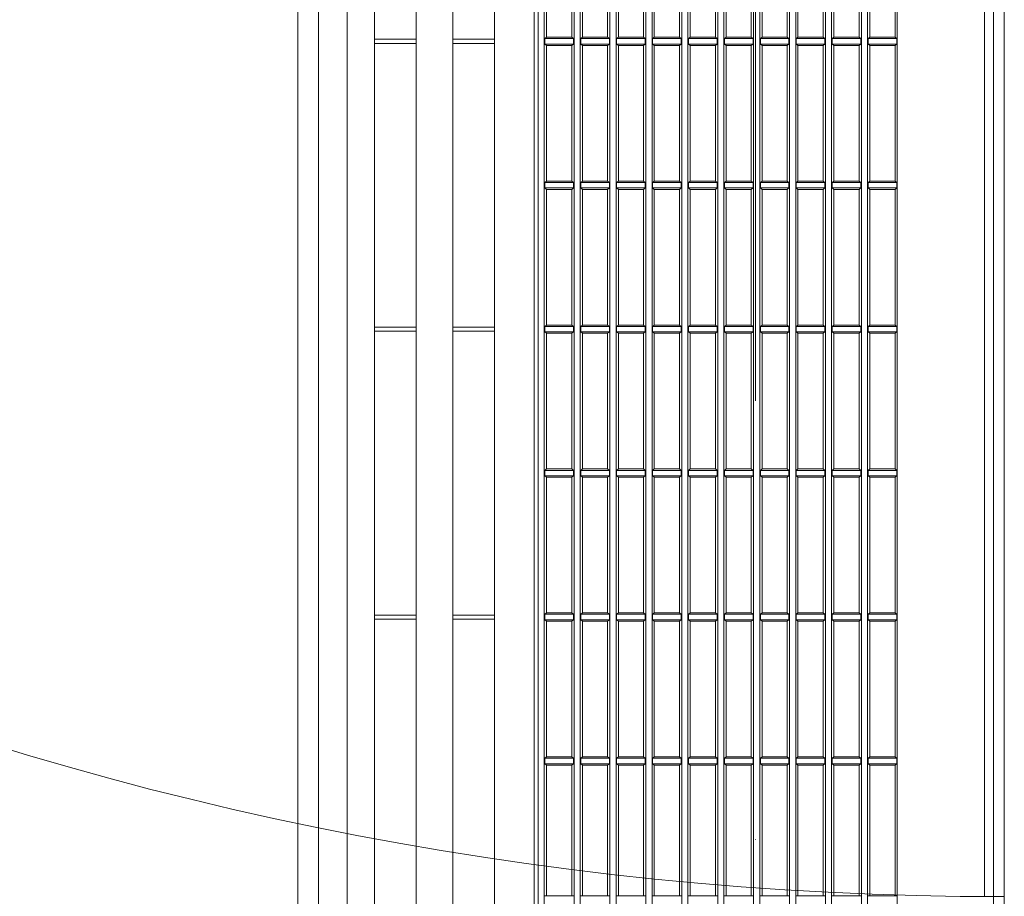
# Model space of a CAD drawing. Header units: millimetres. Extents: x -4612887 to -4536833, y -5457376 to -5415716.
# Tile 29 of 144: x -4593312 to -4592996, y -5440618 to -5440336. Entities that reach past the tile are written whole.
import ezdxf

# ---------------------------------------------------------------- set-up
doc = ezdxf.new("R2010")
doc.units = ezdxf.units.MM
doc.header["$MEASUREMENT"] = 0
doc.linetypes.add('Kropki i Kreski', pattern=[670.277762, 352.777767, -176.388884, 0, -141.111112])
for name, color, linetype, lineweight in [('is_KT-urzadzenia', 104, 'Continuous', 30), ('Osie', 8, 'Continuous', 18), ('Ściany wewnętrzne', 7, 'Continuous', 18)]:
    doc.layers.add(name, color=color, linetype=linetype, lineweight=lineweight)

msp = doc.modelspace()

# ---------------------------------------------------------------- linework, layer by layer
at = {"layer": 'is_KT-urzadzenia', "linetype": 'Continuous', "lineweight": 9}
for p, q in [((-4593146.87, -5441066.07), (-4593146.87, -5440076.83)), ((-4593222.9, -5440105.89), (-4593222.9, -5441037.01)), ((-4593216.31, -5440104.61), (-4593216.31, -5441038.28)), ((-4593207.02, -5440108.37), (-4593207.02, -5441034.52)), ((-4593051.23, -5441033.27), (-4593051.23, -5440109.62)), ((-4593041.66, -5441033.45), (-4593041.66, -5440109.45)), ((-4593039.68, -5441033.52), (-4593039.68, -5440109.38)), ((-4593134.08, -5441030.05), (-4593134.08, -5440112.85)), ((-4593132.11, -5441030.24), (-4593132.11, -5440112.66)), ((-4593122.53, -5441030.64), (-4593122.53, -5440112.26)), ((-4593120.55, -5441030.81), (-4593120.55, -5440112.08)), ((-4593110.97, -5441031.18), (-4593110.97, -5440111.71)), ((-4593109, -5441031.34), (-4593109, -5440111.55)), ((-4593099.42, -5441031.68), (-4593099.42, -5440111.22)), ((-4593097.45, -5441031.82), (-4593097.45, -5440111.07)), ((-4593087.87, -5441032.13), (-4593087.87, -5440110.77)), ((-4593085.89, -5441032.26), (-4593085.89, -5440110.64)), ((-4593076.32, -5441032.53), (-4593076.32, -5440110.37)), ((-4593074.34, -5441032.64), (-4593074.34, -5440110.25)), ((-4593064.76, -5441032.88), (-4593064.76, -5440110.01)), ((-4593062.79, -5441032.98), (-4593062.79, -5440109.91)), ((-4593053.21, -5441033.19), (-4593053.21, -5440109.71)), ((-4593030.1, -5441031.66), (-4593030.1, -5440111.24)), ((-4593173.03, -5440115.26), (-4593173.03, -5441027.45)), ((-4593159.7, -5440115.45), (-4593159.7, -5441027.45)), ((-4593184.88, -5440117.04), (-4593184.88, -5441025.6)), ((-4593145.63, -5441017.97), (-4593145.63, -5440124.93)), ((-4593143.66, -5441015.29), (-4593143.66, -5440127.6)), ((-4593198.21, -5440130.65), (-4593198.21, -5441012.25)), ((-4592999.12, -5440881.59), (-4592999.12, -5440221.61)), ((-4592995.69, -5440881.17), (-4592995.69, -5440222.03)), ((-4593002.11, -5440285.23), (-4593002.11, -5440617.77)), ((-4593142.92, -5440341.17), (-4593142.92, -5440297.52)), ((-4593134.82, -5440341.17), (-4593134.82, -5440297.52)), ((-4593131.36, -5440341.17), (-4593131.36, -5440297.52)), ((-4593123.27, -5440341.17), (-4593123.27, -5440297.52)), ((-4593119.81, -5440341.17), (-4593119.81, -5440297.52)), ((-4593111.71, -5440341.17), (-4593111.71, -5440297.52)), ((-4593108.26, -5440341.17), (-4593108.26, -5440297.52)), ((-4593100.16, -5440341.17), (-4593100.16, -5440297.52)), ((-4593096.71, -5440341.17), (-4593096.71, -5440297.52)), ((-4593088.61, -5440341.17), (-4593088.61, -5440297.52)), ((-4593085.15, -5440341.17), (-4593085.15, -5440297.52)), ((-4593077.06, -5440341.17), (-4593077.06, -5440297.52)), ((-4593073.6, -5440341.17), (-4593073.6, -5440297.52)), ((-4593065.5, -5440341.17), (-4593065.5, -5440297.52)), ((-4593062.05, -5440341.17), (-4593062.05, -5440297.52)), ((-4593053.95, -5440341.17), (-4593053.95, -5440297.52)), ((-4593050.49, -5440341.17), (-4593050.49, -5440297.52)), ((-4593042.4, -5440341.17), (-4593042.4, -5440297.52)), ((-4593038.94, -5440341.17), (-4593038.94, -5440297.52)), ((-4593030.84, -5440341.17), (-4593030.84, -5440297.52)), ((-4593198.21, -5440341.84), (-4593184.88, -5440341.84)), ((-4593198.21, -5440343.18), (-4593184.88, -5440343.18)), ((-4593173.03, -5440341.84), (-4593159.7, -5440341.84)), ((-4593173.03, -5440343.18), (-4593159.7, -5440343.18)), ((-4593143.47, -5440341.62), (-4593142.92, -5440341.17)), ((-4593143.47, -5440341.62), (-4593134.27, -5440341.62)), ((-4593143.47, -5440343.4), (-4593143.47, -5440341.62)), ((-4593142.92, -5440343.85), (-4593143.47, -5440343.4)), ((-4593143.47, -5440343.4), (-4593134.27, -5440343.4)), ((-4593134.82, -5440341.17), (-4593142.92, -5440341.17)), ((-4593142.92, -5440343.85), (-4593134.82, -5440343.85)), ((-4593142.92, -5440387.5), (-4593142.92, -5440343.85)), ((-4593134.27, -5440341.62), (-4593134.82, -5440341.17)), ((-4593134.82, -5440343.85), (-4593134.27, -5440343.4)), ((-4593134.82, -5440387.5), (-4593134.82, -5440343.85)), ((-4593134.27, -5440343.4), (-4593134.27, -5440341.62)), ((-4593131.92, -5440341.62), (-4593131.36, -5440341.17)), ((-4593131.92, -5440341.62), (-4593122.71, -5440341.62)), ((-4593131.92, -5440343.4), (-4593131.92, -5440341.62)), ((-4593131.36, -5440343.85), (-4593131.92, -5440343.4)), ((-4593131.92, -5440343.4), (-4593122.71, -5440343.4)), ((-4593123.27, -5440341.17), (-4593131.36, -5440341.17)), ((-4593131.36, -5440343.85), (-4593123.27, -5440343.85)), ((-4593131.36, -5440387.5), (-4593131.36, -5440343.85)), ((-4593122.71, -5440341.62), (-4593123.27, -5440341.17)), ((-4593123.27, -5440343.85), (-4593122.71, -5440343.4)), ((-4593123.27, -5440387.5), (-4593123.27, -5440343.85)), ((-4593122.71, -5440343.4), (-4593122.71, -5440341.62)), ((-4593120.37, -5440341.62), (-4593119.81, -5440341.17)), ((-4593120.37, -5440341.62), (-4593111.16, -5440341.62)), ((-4593120.37, -5440343.4), (-4593120.37, -5440341.62)), ((-4593120.37, -5440343.4), (-4593111.16, -5440343.4)), ((-4593119.81, -5440343.85), (-4593120.37, -5440343.4)), ((-4593111.71, -5440341.17), (-4593119.81, -5440341.17)), ((-4593119.81, -5440343.85), (-4593111.71, -5440343.85)), ((-4593119.81, -5440387.5), (-4593119.81, -5440343.85)), ((-4593111.16, -5440341.62), (-4593111.71, -5440341.17)), ((-4593111.71, -5440343.85), (-4593111.16, -5440343.4)), ((-4593111.71, -5440387.5), (-4593111.71, -5440343.85)), ((-4593111.16, -5440343.4), (-4593111.16, -5440341.62)), ((-4593108.81, -5440341.62), (-4593108.26, -5440341.17)), ((-4593108.81, -5440341.62), (-4593099.61, -5440341.62)), ((-4593108.81, -5440343.4), (-4593108.81, -5440341.62)), ((-4593108.26, -5440343.85), (-4593108.81, -5440343.4)), ((-4593108.81, -5440343.4), (-4593099.61, -5440343.4)), ((-4593100.16, -5440341.17), (-4593108.26, -5440341.17)), ((-4593108.26, -5440343.85), (-4593100.16, -5440343.85)), ((-4593108.26, -5440387.5), (-4593108.26, -5440343.85)), ((-4593099.61, -5440341.62), (-4593100.16, -5440341.17)), ((-4593100.16, -5440343.85), (-4593099.61, -5440343.4)), ((-4593100.16, -5440387.5), (-4593100.16, -5440343.85)), ((-4593099.61, -5440343.4), (-4593099.61, -5440341.62)), ((-4593097.26, -5440341.62), (-4593096.71, -5440341.17)), ((-4593097.26, -5440343.4), (-4593097.26, -5440341.62)), ((-4593097.26, -5440341.62), (-4593088.05, -5440341.62)), ((-4593096.71, -5440343.85), (-4593097.26, -5440343.4)), ((-4593097.26, -5440343.4), (-4593088.05, -5440343.4)), ((-4593088.61, -5440341.17), (-4593096.71, -5440341.17)), ((-4593096.71, -5440343.85), (-4593088.61, -5440343.85)), ((-4593096.71, -5440387.5), (-4593096.71, -5440343.85)), ((-4593088.05, -5440341.62), (-4593088.61, -5440341.17)), ((-4593088.61, -5440343.85), (-4593088.05, -5440343.4)), ((-4593088.61, -5440387.5), (-4593088.61, -5440343.85)), ((-4593088.05, -5440343.4), (-4593088.05, -5440341.62)), ((-4593085.71, -5440341.62), (-4593085.15, -5440341.17)), ((-4593085.71, -5440341.62), (-4593076.5, -5440341.62)), ((-4593085.71, -5440343.4), (-4593085.71, -5440341.62)), ((-4593085.15, -5440343.85), (-4593085.71, -5440343.4)), ((-4593085.71, -5440343.4), (-4593076.5, -5440343.4)), ((-4593077.06, -5440341.17), (-4593085.15, -5440341.17)), ((-4593085.15, -5440387.5), (-4593085.15, -5440343.85)), ((-4593085.15, -5440343.85), (-4593077.06, -5440343.85)), ((-4593076.5, -5440341.62), (-4593077.06, -5440341.17)), ((-4593077.06, -5440343.85), (-4593076.5, -5440343.4)), ((-4593077.06, -5440387.5), (-4593077.06, -5440343.85)), ((-4593076.5, -5440343.4), (-4593076.5, -5440341.62)), ((-4593074.16, -5440341.62), (-4593073.6, -5440341.17)), ((-4593074.16, -5440341.62), (-4593064.95, -5440341.62)), ((-4593074.16, -5440343.4), (-4593074.16, -5440341.62)), ((-4593073.6, -5440343.85), (-4593074.16, -5440343.4)), ((-4593074.16, -5440343.4), (-4593064.95, -5440343.4)), ((-4593065.5, -5440341.17), (-4593073.6, -5440341.17)), ((-4593073.6, -5440387.5), (-4593073.6, -5440343.85)), ((-4593073.6, -5440343.85), (-4593065.5, -5440343.85)), ((-4593064.95, -5440341.62), (-4593065.5, -5440341.17)), ((-4593065.5, -5440343.85), (-4593064.95, -5440343.4)), ((-4593065.5, -5440387.5), (-4593065.5, -5440343.85)), ((-4593064.95, -5440343.4), (-4593064.95, -5440341.62)), ((-4593062.6, -5440341.62), (-4593062.05, -5440341.17)), ((-4593062.6, -5440341.62), (-4593053.39, -5440341.62)), ((-4593062.6, -5440343.4), (-4593062.6, -5440341.62)), ((-4593062.6, -5440343.4), (-4593053.39, -5440343.4)), ((-4593062.05, -5440343.85), (-4593062.6, -5440343.4)), ((-4593053.95, -5440341.17), (-4593062.05, -5440341.17)), ((-4593062.05, -5440387.5), (-4593062.05, -5440343.85)), ((-4593062.05, -5440343.85), (-4593053.95, -5440343.85)), ((-4593053.39, -5440341.62), (-4593053.95, -5440341.17)), ((-4593053.95, -5440343.85), (-4593053.39, -5440343.4)), ((-4593053.95, -5440387.5), (-4593053.95, -5440343.85)), ((-4593053.39, -5440343.4), (-4593053.39, -5440341.62)), ((-4593051.05, -5440341.62), (-4593050.49, -5440341.17)), ((-4593051.05, -5440341.62), (-4593041.84, -5440341.62)), ((-4593051.05, -5440343.4), (-4593051.05, -5440341.62)), ((-4593050.49, -5440343.85), (-4593051.05, -5440343.4)), ((-4593051.05, -5440343.4), (-4593041.84, -5440343.4)), ((-4593042.4, -5440341.17), (-4593050.49, -5440341.17)), ((-4593050.49, -5440387.5), (-4593050.49, -5440343.85)), ((-4593050.49, -5440343.85), (-4593042.4, -5440343.85)), ((-4593041.84, -5440341.62), (-4593042.4, -5440341.17)), ((-4593042.4, -5440343.85), (-4593041.84, -5440343.4)), ((-4593042.4, -5440387.5), (-4593042.4, -5440343.85)), ((-4593041.84, -5440343.4), (-4593041.84, -5440341.62)), ((-4593039.5, -5440341.62), (-4593038.94, -5440341.17)), ((-4593039.5, -5440341.62), (-4593030.29, -5440341.62)), ((-4593039.5, -5440343.4), (-4593039.5, -5440341.62)), ((-4593039.5, -5440343.4), (-4593030.29, -5440343.4)), ((-4593038.94, -5440343.85), (-4593039.5, -5440343.4)), ((-4593030.84, -5440341.17), (-4593038.94, -5440341.17)), ((-4593038.94, -5440387.5), (-4593038.94, -5440343.85)), ((-4593038.94, -5440343.85), (-4593030.84, -5440343.85)), ((-4593030.29, -5440341.62), (-4593030.84, -5440341.17)), ((-4593030.84, -5440343.85), (-4593030.29, -5440343.4)), ((-4593030.84, -5440387.5), (-4593030.84, -5440343.85)), ((-4593030.29, -5440343.4), (-4593030.29, -5440341.62)), ((-4593143.47, -5440387.94), (-4593142.92, -5440387.5)), ((-4593143.47, -5440389.72), (-4593143.47, -5440387.94)), ((-4593143.47, -5440387.94), (-4593134.27, -5440387.94)), ((-4593134.82, -5440387.5), (-4593142.92, -5440387.5)), ((-4593134.27, -5440387.94), (-4593134.82, -5440387.5)), ((-4593134.27, -5440389.72), (-4593134.27, -5440387.94)), ((-4593131.92, -5440387.94), (-4593131.36, -5440387.5)), ((-4593131.92, -5440389.72), (-4593131.92, -5440387.94)), ((-4593131.92, -5440387.94), (-4593122.71, -5440387.94)), ((-4593123.27, -5440387.5), (-4593131.36, -5440387.5)), ((-4593122.71, -5440387.94), (-4593123.27, -5440387.5)), ((-4593122.71, -5440389.72), (-4593122.71, -5440387.94)), ((-4593120.37, -5440387.94), (-4593119.81, -5440387.5)), ((-4593120.37, -5440387.94), (-4593111.16, -5440387.94)), ((-4593120.37, -5440389.72), (-4593120.37, -5440387.94)), ((-4593111.71, -5440387.5), (-4593119.81, -5440387.5)), ((-4593111.16, -5440387.94), (-4593111.71, -5440387.5)), ((-4593111.16, -5440389.72), (-4593111.16, -5440387.94)), ((-4593108.81, -5440387.94), (-4593108.26, -5440387.5)), ((-4593108.81, -5440389.72), (-4593108.81, -5440387.94)), ((-4593108.81, -5440387.94), (-4593099.61, -5440387.94)), ((-4593100.16, -5440387.5), (-4593108.26, -5440387.5)), ((-4593099.61, -5440387.94), (-4593100.16, -5440387.5)), ((-4593099.61, -5440389.72), (-4593099.61, -5440387.94)), ((-4593097.26, -5440387.94), (-4593096.71, -5440387.5)), ((-4593097.26, -5440389.72), (-4593097.26, -5440387.94)), ((-4593097.26, -5440387.94), (-4593088.05, -5440387.94)), ((-4593088.61, -5440387.5), (-4593096.71, -5440387.5)), ((-4593088.05, -5440387.94), (-4593088.61, -5440387.5)), ((-4593088.05, -5440389.72), (-4593088.05, -5440387.94)), ((-4593085.71, -5440387.94), (-4593085.15, -5440387.5)), ((-4593085.71, -5440389.72), (-4593085.71, -5440387.94)), ((-4593085.71, -5440387.94), (-4593076.5, -5440387.94)), ((-4593077.06, -5440387.5), (-4593085.15, -5440387.5)), ((-4593076.5, -5440387.94), (-4593077.06, -5440387.5)), ((-4593076.5, -5440389.72), (-4593076.5, -5440387.94)), ((-4593074.16, -5440387.94), (-4593073.6, -5440387.5)), ((-4593074.16, -5440389.72), (-4593074.16, -5440387.94)), ((-4593074.16, -5440387.94), (-4593064.95, -5440387.94)), ((-4593065.5, -5440387.5), (-4593073.6, -5440387.5)), ((-4593064.95, -5440387.94), (-4593065.5, -5440387.5)), ((-4593064.95, -5440389.72), (-4593064.95, -5440387.94)), ((-4593062.6, -5440387.94), (-4593062.05, -5440387.5)), ((-4593062.6, -5440387.94), (-4593053.39, -5440387.94)), ((-4593062.6, -5440389.72), (-4593062.6, -5440387.94)), ((-4593053.95, -5440387.5), (-4593062.05, -5440387.5)), ((-4593053.39, -5440387.94), (-4593053.95, -5440387.5)), ((-4593053.39, -5440389.72), (-4593053.39, -5440387.94)), ((-4593051.05, -5440387.94), (-4593050.49, -5440387.5)), ((-4593051.05, -5440389.72), (-4593051.05, -5440387.94)), ((-4593051.05, -5440387.94), (-4593041.84, -5440387.94)), ((-4593042.4, -5440387.5), (-4593050.49, -5440387.5)), ((-4593041.84, -5440387.94), (-4593042.4, -5440387.5)), ((-4593041.84, -5440389.72), (-4593041.84, -5440387.94)), ((-4593039.5, -5440387.94), (-4593038.94, -5440387.5)), ((-4593039.5, -5440387.94), (-4593030.29, -5440387.94)), ((-4593039.5, -5440389.72), (-4593039.5, -5440387.94)), ((-4593030.84, -5440387.5), (-4593038.94, -5440387.5)), ((-4593030.29, -5440387.94), (-4593030.84, -5440387.5)), ((-4593030.29, -5440389.72), (-4593030.29, -5440387.94)), ((-4593142.92, -5440390.17), (-4593143.47, -5440389.72)), ((-4593143.47, -5440389.72), (-4593134.27, -5440389.72)), ((-4593142.92, -5440433.82), (-4593142.92, -5440390.17)), ((-4593142.92, -5440390.17), (-4593134.82, -5440390.17)), ((-4593134.82, -5440390.17), (-4593134.27, -5440389.72)), ((-4593134.82, -5440433.82), (-4593134.82, -5440390.17)), ((-4593131.36, -5440390.17), (-4593131.92, -5440389.72)), ((-4593131.92, -5440389.72), (-4593122.71, -5440389.72)), ((-4593131.36, -5440390.17), (-4593123.27, -5440390.17)), ((-4593131.36, -5440433.82), (-4593131.36, -5440390.17)), ((-4593123.27, -5440390.17), (-4593122.71, -5440389.72)), ((-4593123.27, -5440433.82), (-4593123.27, -5440390.17)), ((-4593120.37, -5440389.72), (-4593111.16, -5440389.72)), ((-4593119.81, -5440390.17), (-4593120.37, -5440389.72)), ((-4593119.81, -5440390.17), (-4593111.71, -5440390.17)), ((-4593119.81, -5440433.82), (-4593119.81, -5440390.17)), ((-4593111.71, -5440390.17), (-4593111.16, -5440389.72)), ((-4593111.71, -5440433.82), (-4593111.71, -5440390.17)), ((-4593108.26, -5440390.17), (-4593108.81, -5440389.72)), ((-4593108.81, -5440389.72), (-4593099.61, -5440389.72)), ((-4593108.26, -5440390.17), (-4593100.16, -5440390.17)), ((-4593108.26, -5440433.82), (-4593108.26, -5440390.17)), ((-4593100.16, -5440390.17), (-4593099.61, -5440389.72)), ((-4593100.16, -5440433.82), (-4593100.16, -5440390.17)), ((-4593096.71, -5440390.17), (-4593097.26, -5440389.72)), ((-4593097.26, -5440389.72), (-4593088.05, -5440389.72)), ((-4593096.71, -5440390.17), (-4593088.61, -5440390.17)), ((-4593096.71, -5440433.82), (-4593096.71, -5440390.17)), ((-4593088.61, -5440390.17), (-4593088.05, -5440389.72)), ((-4593088.61, -5440433.82), (-4593088.61, -5440390.17)), ((-4593085.15, -5440390.17), (-4593085.71, -5440389.72)), ((-4593085.71, -5440389.72), (-4593076.5, -5440389.72)), ((-4593085.15, -5440433.82), (-4593085.15, -5440390.17)), ((-4593085.15, -5440390.17), (-4593077.06, -5440390.17)), ((-4593077.06, -5440390.17), (-4593076.5, -5440389.72)), ((-4593077.06, -5440433.82), (-4593077.06, -5440390.17)), ((-4593073.6, -5440390.17), (-4593074.16, -5440389.72)), ((-4593074.16, -5440389.72), (-4593064.95, -5440389.72)), ((-4593073.6, -5440433.82), (-4593073.6, -5440390.17)), ((-4593073.6, -5440390.17), (-4593065.5, -5440390.17)), ((-4593065.5, -5440390.17), (-4593064.95, -5440389.72)), ((-4593065.5, -5440433.82), (-4593065.5, -5440390.17)), ((-4593062.6, -5440389.72), (-4593053.39, -5440389.72)), ((-4593062.05, -5440390.17), (-4593062.6, -5440389.72)), ((-4593062.05, -5440390.17), (-4593053.95, -5440390.17)), ((-4593062.05, -5440433.82), (-4593062.05, -5440390.17)), ((-4593053.95, -5440390.17), (-4593053.39, -5440389.72)), ((-4593053.95, -5440433.82), (-4593053.95, -5440390.17)), ((-4593050.49, -5440390.17), (-4593051.05, -5440389.72)), ((-4593051.05, -5440389.72), (-4593041.84, -5440389.72)), ((-4593050.49, -5440433.82), (-4593050.49, -5440390.17)), ((-4593050.49, -5440390.17), (-4593042.4, -5440390.17)), ((-4593042.4, -5440390.17), (-4593041.84, -5440389.72)), ((-4593042.4, -5440433.82), (-4593042.4, -5440390.17)), ((-4593039.5, -5440389.72), (-4593030.29, -5440389.72)), ((-4593038.94, -5440390.17), (-4593039.5, -5440389.72)), ((-4593038.94, -5440433.82), (-4593038.94, -5440390.17)), ((-4593038.94, -5440390.17), (-4593030.84, -5440390.17)), ((-4593030.84, -5440390.17), (-4593030.29, -5440389.72)), ((-4593030.84, -5440433.82), (-4593030.84, -5440390.17)), ((-4593198.21, -5440434.49), (-4593184.88, -5440434.49)), ((-4593198.21, -5440435.82), (-4593184.88, -5440435.82)), ((-4593173.03, -5440434.49), (-4593159.7, -5440434.49)), ((-4593173.03, -5440435.82), (-4593159.7, -5440435.82)), ((-4593143.47, -5440434.26), (-4593142.92, -5440433.82)), ((-4593143.47, -5440436.05), (-4593143.47, -5440434.26)), ((-4593143.47, -5440434.26), (-4593134.27, -5440434.26)), ((-4593134.82, -5440433.82), (-4593142.92, -5440433.82)), ((-4593134.27, -5440434.26), (-4593134.82, -5440433.82)), ((-4593134.27, -5440436.05), (-4593134.27, -5440434.26)), ((-4593131.92, -5440434.26), (-4593131.36, -5440433.82)), ((-4593131.92, -5440436.05), (-4593131.92, -5440434.26)), ((-4593131.92, -5440434.26), (-4593122.71, -5440434.26)), ((-4593123.27, -5440433.82), (-4593131.36, -5440433.82)), ((-4593122.71, -5440434.26), (-4593123.27, -5440433.82)), ((-4593122.71, -5440436.05), (-4593122.71, -5440434.26)), ((-4593120.37, -5440434.26), (-4593119.81, -5440433.82)), ((-4593120.37, -5440434.26), (-4593111.16, -5440434.26)), ((-4593120.37, -5440436.05), (-4593120.37, -5440434.26)), ((-4593111.71, -5440433.82), (-4593119.81, -5440433.82)), ((-4593111.16, -5440434.26), (-4593111.71, -5440433.82)), ((-4593111.16, -5440436.05), (-4593111.16, -5440434.26)), ((-4593108.81, -5440434.26), (-4593108.26, -5440433.82)), ((-4593108.81, -5440434.26), (-4593099.61, -5440434.26)), ((-4593108.81, -5440436.05), (-4593108.81, -5440434.26)), ((-4593100.16, -5440433.82), (-4593108.26, -5440433.82)), ((-4593099.61, -5440434.26), (-4593100.16, -5440433.82)), ((-4593099.61, -5440436.05), (-4593099.61, -5440434.26)), ((-4593097.26, -5440434.26), (-4593096.71, -5440433.82)), ((-4593097.26, -5440434.26), (-4593088.05, -5440434.26)), ((-4593097.26, -5440436.05), (-4593097.26, -5440434.26)), ((-4593088.61, -5440433.82), (-4593096.71, -5440433.82)), ((-4593088.05, -5440434.26), (-4593088.61, -5440433.82)), ((-4593088.05, -5440436.05), (-4593088.05, -5440434.26)), ((-4593085.71, -5440434.26), (-4593085.15, -5440433.82)), ((-4593085.71, -5440436.05), (-4593085.71, -5440434.26)), ((-4593085.71, -5440434.26), (-4593076.5, -5440434.26)), ((-4593077.06, -5440433.82), (-4593085.15, -5440433.82)), ((-4593076.5, -5440434.26), (-4593077.06, -5440433.82)), ((-4593076.5, -5440436.05), (-4593076.5, -5440434.26)), ((-4593074.16, -5440434.26), (-4593073.6, -5440433.82)), ((-4593074.16, -5440436.05), (-4593074.16, -5440434.26)), ((-4593074.16, -5440434.26), (-4593064.95, -5440434.26)), ((-4593065.5, -5440433.82), (-4593073.6, -5440433.82)), ((-4593064.95, -5440434.26), (-4593065.5, -5440433.82)), ((-4593064.95, -5440436.05), (-4593064.95, -5440434.26)), ((-4593062.6, -5440434.26), (-4593062.05, -5440433.82)), ((-4593062.6, -5440434.26), (-4593053.39, -5440434.26)), ((-4593062.6, -5440436.05), (-4593062.6, -5440434.26)), ((-4593053.95, -5440433.82), (-4593062.05, -5440433.82)), ((-4593053.39, -5440434.26), (-4593053.95, -5440433.82)), ((-4593053.39, -5440436.05), (-4593053.39, -5440434.26)), ((-4593051.05, -5440434.26), (-4593050.49, -5440433.82)), ((-4593051.05, -5440436.05), (-4593051.05, -5440434.26)), ((-4593051.05, -5440434.26), (-4593041.84, -5440434.26)), ((-4593042.4, -5440433.82), (-4593050.49, -5440433.82)), ((-4593041.84, -5440434.26), (-4593042.4, -5440433.82)), ((-4593041.84, -5440436.05), (-4593041.84, -5440434.26)), ((-4593039.5, -5440434.26), (-4593038.94, -5440433.82)), ((-4593039.5, -5440434.26), (-4593030.29, -5440434.26)), ((-4593039.5, -5440436.05), (-4593039.5, -5440434.26)), ((-4593030.84, -5440433.82), (-4593038.94, -5440433.82)), ((-4593030.29, -5440434.26), (-4593030.84, -5440433.82)), ((-4593030.29, -5440436.05), (-4593030.29, -5440434.26)), ((-4593142.92, -5440436.49), (-4593143.47, -5440436.05)), ((-4593143.47, -5440436.05), (-4593134.27, -5440436.05)), ((-4593142.92, -5440480.14), (-4593142.92, -5440436.49)), ((-4593142.92, -5440436.49), (-4593134.82, -5440436.49)), ((-4593134.82, -5440436.49), (-4593134.27, -5440436.05)), ((-4593134.82, -5440480.14), (-4593134.82, -5440436.49)), ((-4593131.36, -5440436.49), (-4593131.92, -5440436.05)), ((-4593131.92, -5440436.05), (-4593122.71, -5440436.05)), ((-4593131.36, -5440480.14), (-4593131.36, -5440436.49)), ((-4593131.36, -5440436.49), (-4593123.27, -5440436.49)), ((-4593123.27, -5440436.49), (-4593122.71, -5440436.05)), ((-4593123.27, -5440480.14), (-4593123.27, -5440436.49)), ((-4593120.37, -5440436.05), (-4593111.16, -5440436.05)), ((-4593119.81, -5440436.49), (-4593120.37, -5440436.05)), ((-4593119.81, -5440480.14), (-4593119.81, -5440436.49)), ((-4593119.81, -5440436.49), (-4593111.71, -5440436.49)), ((-4593111.71, -5440436.49), (-4593111.16, -5440436.05)), ((-4593111.71, -5440480.14), (-4593111.71, -5440436.49)), ((-4593108.26, -5440436.49), (-4593108.81, -5440436.05)), ((-4593108.81, -5440436.05), (-4593099.61, -5440436.05)), ((-4593108.26, -5440480.14), (-4593108.26, -5440436.49)), ((-4593108.26, -5440436.49), (-4593100.16, -5440436.49)), ((-4593100.16, -5440436.49), (-4593099.61, -5440436.05)), ((-4593100.16, -5440480.14), (-4593100.16, -5440436.49)), ((-4593097.26, -5440436.05), (-4593088.05, -5440436.05)), ((-4593096.71, -5440436.49), (-4593097.26, -5440436.05)), ((-4593096.71, -5440480.14), (-4593096.71, -5440436.49)), ((-4593096.71, -5440436.49), (-4593088.61, -5440436.49)), ((-4593088.61, -5440436.49), (-4593088.05, -5440436.05)), ((-4593088.61, -5440480.14), (-4593088.61, -5440436.49)), ((-4593085.15, -5440436.49), (-4593085.71, -5440436.05)), ((-4593085.71, -5440436.05), (-4593076.5, -5440436.05)), ((-4593085.15, -5440436.49), (-4593077.06, -5440436.49)), ((-4593085.15, -5440480.14), (-4593085.15, -5440436.49)), ((-4593077.06, -5440436.49), (-4593076.5, -5440436.05)), ((-4593077.06, -5440480.14), (-4593077.06, -5440436.49)), ((-4593073.6, -5440436.49), (-4593074.16, -5440436.05)), ((-4593074.16, -5440436.05), (-4593064.95, -5440436.05)), ((-4593073.6, -5440436.49), (-4593065.5, -5440436.49)), ((-4593073.6, -5440480.14), (-4593073.6, -5440436.49)), ((-4593065.5, -5440436.49), (-4593064.95, -5440436.05)), ((-4593065.5, -5440480.14), (-4593065.5, -5440436.49)), ((-4593062.6, -5440436.05), (-4593053.39, -5440436.05)), ((-4593062.05, -5440436.49), (-4593062.6, -5440436.05)), ((-4593062.05, -5440436.49), (-4593053.95, -5440436.49)), ((-4593062.05, -5440480.14), (-4593062.05, -5440436.49)), ((-4593053.95, -5440436.49), (-4593053.39, -5440436.05)), ((-4593053.95, -5440480.14), (-4593053.95, -5440436.49)), ((-4593050.49, -5440436.49), (-4593051.05, -5440436.05)), ((-4593051.05, -5440436.05), (-4593041.84, -5440436.05)), ((-4593050.49, -5440436.49), (-4593042.4, -5440436.49)), ((-4593050.49, -5440480.14), (-4593050.49, -5440436.49)), ((-4593042.4, -5440436.49), (-4593041.84, -5440436.05)), ((-4593042.4, -5440480.14), (-4593042.4, -5440436.49)), ((-4593039.5, -5440436.05), (-4593030.29, -5440436.05)), ((-4593038.94, -5440436.49), (-4593039.5, -5440436.05)), ((-4593038.94, -5440436.49), (-4593030.84, -5440436.49)), ((-4593038.94, -5440480.14), (-4593038.94, -5440436.49)), ((-4593030.84, -5440436.49), (-4593030.29, -5440436.05)), ((-4593030.84, -5440480.14), (-4593030.84, -5440436.49)), ((-4593143.47, -5440480.59), (-4593142.92, -5440480.14)), ((-4593134.82, -5440480.14), (-4593142.92, -5440480.14)), ((-4593134.27, -5440480.59), (-4593134.82, -5440480.14)), ((-4593131.92, -5440480.59), (-4593131.36, -5440480.14)), ((-4593123.27, -5440480.14), (-4593131.36, -5440480.14)), ((-4593122.71, -5440480.59), (-4593123.27, -5440480.14)), ((-4593120.37, -5440480.59), (-4593119.81, -5440480.14)), ((-4593111.71, -5440480.14), (-4593119.81, -5440480.14)), ((-4593111.16, -5440480.59), (-4593111.71, -5440480.14)), ((-4593108.81, -5440480.59), (-4593108.26, -5440480.14)), ((-4593100.16, -5440480.14), (-4593108.26, -5440480.14)), ((-4593099.61, -5440480.59), (-4593100.16, -5440480.14)), ((-4593097.26, -5440480.59), (-4593096.71, -5440480.14)), ((-4593088.61, -5440480.14), (-4593096.71, -5440480.14)), ((-4593088.05, -5440480.59), (-4593088.61, -5440480.14)), ((-4593085.71, -5440480.59), (-4593085.15, -5440480.14)), ((-4593077.06, -5440480.14), (-4593085.15, -5440480.14)), ((-4593076.5, -5440480.59), (-4593077.06, -5440480.14)), ((-4593074.16, -5440480.59), (-4593073.6, -5440480.14)), ((-4593065.5, -5440480.14), (-4593073.6, -5440480.14)), ((-4593064.95, -5440480.59), (-4593065.5, -5440480.14)), ((-4593062.6, -5440480.59), (-4593062.05, -5440480.14)), ((-4593053.95, -5440480.14), (-4593062.05, -5440480.14)), ((-4593053.39, -5440480.59), (-4593053.95, -5440480.14)), ((-4593051.05, -5440480.59), (-4593050.49, -5440480.14)), ((-4593042.4, -5440480.14), (-4593050.49, -5440480.14)), ((-4593041.84, -5440480.59), (-4593042.4, -5440480.14)), ((-4593039.5, -5440480.59), (-4593038.94, -5440480.14)), ((-4593030.84, -5440480.14), (-4593038.94, -5440480.14)), ((-4593030.29, -5440480.59), (-4593030.84, -5440480.14)), ((-4593143.47, -5440482.37), (-4593143.47, -5440480.59)), ((-4593143.47, -5440480.59), (-4593134.27, -5440480.59)), ((-4593142.92, -5440482.81), (-4593143.47, -5440482.37)), ((-4593143.47, -5440482.37), (-4593134.27, -5440482.37)), ((-4593142.92, -5440526.46), (-4593142.92, -5440482.81)), ((-4593142.92, -5440482.81), (-4593134.82, -5440482.81)), ((-4593134.82, -5440482.81), (-4593134.27, -5440482.37)), ((-4593134.82, -5440526.46), (-4593134.82, -5440482.81)), ((-4593134.27, -5440482.37), (-4593134.27, -5440480.59)), ((-4593131.92, -5440482.37), (-4593131.92, -5440480.59)), ((-4593131.92, -5440480.59), (-4593122.71, -5440480.59)), ((-4593131.36, -5440482.81), (-4593131.92, -5440482.37)), ((-4593131.92, -5440482.37), (-4593122.71, -5440482.37)), ((-4593131.36, -5440526.46), (-4593131.36, -5440482.81)), ((-4593131.36, -5440482.81), (-4593123.27, -5440482.81)), ((-4593123.27, -5440482.81), (-4593122.71, -5440482.37)), ((-4593123.27, -5440526.46), (-4593123.27, -5440482.81)), ((-4593122.71, -5440482.37), (-4593122.71, -5440480.59)), ((-4593120.37, -5440480.59), (-4593111.16, -5440480.59)), ((-4593120.37, -5440482.37), (-4593120.37, -5440480.59)), ((-4593120.37, -5440482.37), (-4593111.16, -5440482.37)), ((-4593119.81, -5440482.81), (-4593120.37, -5440482.37)), ((-4593119.81, -5440526.46), (-4593119.81, -5440482.81)), ((-4593119.81, -5440482.81), (-4593111.71, -5440482.81)), ((-4593111.71, -5440482.81), (-4593111.16, -5440482.37)), ((-4593111.71, -5440526.46), (-4593111.71, -5440482.81)), ((-4593111.16, -5440482.37), (-4593111.16, -5440480.59)), ((-4593108.81, -5440482.37), (-4593108.81, -5440480.59)), ((-4593108.81, -5440480.59), (-4593099.61, -5440480.59)), ((-4593108.26, -5440482.81), (-4593108.81, -5440482.37)), ((-4593108.81, -5440482.37), (-4593099.61, -5440482.37)), ((-4593108.26, -5440526.46), (-4593108.26, -5440482.81)), ((-4593108.26, -5440482.81), (-4593100.16, -5440482.81)), ((-4593100.16, -5440482.81), (-4593099.61, -5440482.37)), ((-4593100.16, -5440526.46), (-4593100.16, -5440482.81)), ((-4593099.61, -5440482.37), (-4593099.61, -5440480.59)), ((-4593097.26, -5440480.59), (-4593088.05, -5440480.59)), ((-4593097.26, -5440482.37), (-4593097.26, -5440480.59)), ((-4593097.26, -5440482.37), (-4593088.05, -5440482.37)), ((-4593096.71, -5440482.81), (-4593097.26, -5440482.37)), ((-4593096.71, -5440482.81), (-4593088.61, -5440482.81)), ((-4593096.71, -5440526.46), (-4593096.71, -5440482.81)), ((-4593088.61, -5440482.81), (-4593088.05, -5440482.37)), ((-4593088.61, -5440526.46), (-4593088.61, -5440482.81)), ((-4593088.05, -5440482.37), (-4593088.05, -5440480.59)), ((-4593085.71, -5440482.37), (-4593085.71, -5440480.59)), ((-4593085.71, -5440480.59), (-4593076.5, -5440480.59)), ((-4593085.15, -5440482.81), (-4593085.71, -5440482.37)), ((-4593085.71, -5440482.37), (-4593076.5, -5440482.37)), ((-4593085.15, -5440526.46), (-4593085.15, -5440482.81)), ((-4593085.15, -5440482.81), (-4593077.06, -5440482.81)), ((-4593077.06, -5440482.81), (-4593076.5, -5440482.37)), ((-4593077.06, -5440526.46), (-4593077.06, -5440482.81)), ((-4593076.5, -5440482.37), (-4593076.5, -5440480.59)), ((-4593074.16, -5440482.37), (-4593074.16, -5440480.59)), ((-4593074.16, -5440480.59), (-4593064.95, -5440480.59)), ((-4593073.6, -5440482.81), (-4593074.16, -5440482.37)), ((-4593074.16, -5440482.37), (-4593064.95, -5440482.37)), ((-4593073.6, -5440526.46), (-4593073.6, -5440482.81)), ((-4593073.6, -5440482.81), (-4593065.5, -5440482.81)), ((-4593065.5, -5440482.81), (-4593064.95, -5440482.37)), ((-4593065.5, -5440526.46), (-4593065.5, -5440482.81)), ((-4593064.95, -5440482.37), (-4593064.95, -5440480.59)), ((-4593062.6, -5440480.59), (-4593053.39, -5440480.59)), ((-4593062.6, -5440482.37), (-4593062.6, -5440480.59)), ((-4593062.6, -5440482.37), (-4593053.39, -5440482.37)), ((-4593062.05, -5440482.81), (-4593062.6, -5440482.37)), ((-4593062.05, -5440526.46), (-4593062.05, -5440482.81)), ((-4593062.05, -5440482.81), (-4593053.95, -5440482.81)), ((-4593053.95, -5440482.81), (-4593053.39, -5440482.37)), ((-4593053.95, -5440526.46), (-4593053.95, -5440482.81)), ((-4593053.39, -5440482.37), (-4593053.39, -5440480.59)), ((-4593051.05, -5440482.37), (-4593051.05, -5440480.59)), ((-4593051.05, -5440480.59), (-4593041.84, -5440480.59)), ((-4593050.49, -5440482.81), (-4593051.05, -5440482.37)), ((-4593051.05, -5440482.37), (-4593041.84, -5440482.37)), ((-4593050.49, -5440526.46), (-4593050.49, -5440482.81)), ((-4593050.49, -5440482.81), (-4593042.4, -5440482.81)), ((-4593042.4, -5440482.81), (-4593041.84, -5440482.37)), ((-4593042.4, -5440526.46), (-4593042.4, -5440482.81)), ((-4593041.84, -5440482.37), (-4593041.84, -5440480.59)), ((-4593039.5, -5440480.59), (-4593030.29, -5440480.59)), ((-4593039.5, -5440482.37), (-4593039.5, -5440480.59)), ((-4593039.5, -5440482.37), (-4593030.29, -5440482.37)), ((-4593038.94, -5440482.81), (-4593039.5, -5440482.37)), ((-4593038.94, -5440526.46), (-4593038.94, -5440482.81)), ((-4593038.94, -5440482.81), (-4593030.84, -5440482.81)), ((-4593030.84, -5440482.81), (-4593030.29, -5440482.37)), ((-4593030.84, -5440526.46), (-4593030.84, -5440482.81)), ((-4593030.29, -5440482.37), (-4593030.29, -5440480.59)), ((-4593198.21, -5440527.13), (-4593184.88, -5440527.13)), ((-4593173.03, -5440527.13), (-4593159.7, -5440527.13)), ((-4593143.47, -5440526.91), (-4593142.92, -5440526.46)), ((-4593143.47, -5440528.69), (-4593143.47, -5440526.91)), ((-4593143.47, -5440526.91), (-4593134.27, -5440526.91)), ((-4593134.82, -5440526.46), (-4593142.92, -5440526.46)), ((-4593134.27, -5440526.91), (-4593134.82, -5440526.46)), ((-4593134.27, -5440528.69), (-4593134.27, -5440526.91)), ((-4593131.92, -5440526.91), (-4593131.36, -5440526.46)), ((-4593131.92, -5440528.69), (-4593131.92, -5440526.91)), ((-4593131.92, -5440526.91), (-4593122.71, -5440526.91)), ((-4593123.27, -5440526.46), (-4593131.36, -5440526.46)), ((-4593122.71, -5440526.91), (-4593123.27, -5440526.46)), ((-4593122.71, -5440528.69), (-4593122.71, -5440526.91)), ((-4593120.37, -5440526.91), (-4593119.81, -5440526.46)), ((-4593120.37, -5440526.91), (-4593111.16, -5440526.91)), ((-4593120.37, -5440528.69), (-4593120.37, -5440526.91)), ((-4593111.71, -5440526.46), (-4593119.81, -5440526.46)), ((-4593111.16, -5440526.91), (-4593111.71, -5440526.46)), ((-4593111.16, -5440528.69), (-4593111.16, -5440526.91)), ((-4593108.81, -5440526.91), (-4593108.26, -5440526.46)), ((-4593108.81, -5440528.69), (-4593108.81, -5440526.91)), ((-4593108.81, -5440526.91), (-4593099.61, -5440526.91)), ((-4593100.16, -5440526.46), (-4593108.26, -5440526.46)), ((-4593099.61, -5440526.91), (-4593100.16, -5440526.46)), ((-4593099.61, -5440528.69), (-4593099.61, -5440526.91)), ((-4593097.26, -5440526.91), (-4593096.71, -5440526.46)), ((-4593097.26, -5440526.91), (-4593088.05, -5440526.91)), ((-4593097.26, -5440528.69), (-4593097.26, -5440526.91)), ((-4593088.61, -5440526.46), (-4593096.71, -5440526.46)), ((-4593088.05, -5440526.91), (-4593088.61, -5440526.46)), ((-4593088.05, -5440528.69), (-4593088.05, -5440526.91)), ((-4593085.71, -5440526.91), (-4593085.15, -5440526.46)), ((-4593085.71, -5440528.69), (-4593085.71, -5440526.91)), ((-4593085.71, -5440526.91), (-4593076.5, -5440526.91)), ((-4593077.06, -5440526.46), (-4593085.15, -5440526.46)), ((-4593076.5, -5440526.91), (-4593077.06, -5440526.46)), ((-4593076.5, -5440528.69), (-4593076.5, -5440526.91)), ((-4593074.16, -5440526.91), (-4593073.6, -5440526.46)), ((-4593074.16, -5440528.69), (-4593074.16, -5440526.91)), ((-4593074.16, -5440526.91), (-4593064.95, -5440526.91)), ((-4593065.5, -5440526.46), (-4593073.6, -5440526.46)), ((-4593064.95, -5440526.91), (-4593065.5, -5440526.46)), ((-4593064.95, -5440528.69), (-4593064.95, -5440526.91)), ((-4593062.6, -5440526.91), (-4593062.05, -5440526.46)), ((-4593062.6, -5440526.91), (-4593053.39, -5440526.91)), ((-4593062.6, -5440528.69), (-4593062.6, -5440526.91)), ((-4593053.95, -5440526.46), (-4593062.05, -5440526.46)), ((-4593053.39, -5440526.91), (-4593053.95, -5440526.46)), ((-4593053.39, -5440528.69), (-4593053.39, -5440526.91)), ((-4593051.05, -5440526.91), (-4593050.49, -5440526.46)), ((-4593051.05, -5440528.69), (-4593051.05, -5440526.91)), ((-4593051.05, -5440526.91), (-4593041.84, -5440526.91)), ((-4593042.4, -5440526.46), (-4593050.49, -5440526.46)), ((-4593041.84, -5440526.91), (-4593042.4, -5440526.46)), ((-4593041.84, -5440528.69), (-4593041.84, -5440526.91)), ((-4593039.5, -5440526.91), (-4593038.94, -5440526.46)), ((-4593039.5, -5440526.91), (-4593030.29, -5440526.91)), ((-4593039.5, -5440528.69), (-4593039.5, -5440526.91)), ((-4593030.84, -5440526.46), (-4593038.94, -5440526.46)), ((-4593030.29, -5440526.91), (-4593030.84, -5440526.46)), ((-4593030.29, -5440528.69), (-4593030.29, -5440526.91)), ((-4593198.21, -5440528.47), (-4593184.88, -5440528.47)), ((-4593173.03, -5440528.47), (-4593159.7, -5440528.47)), ((-4593142.92, -5440529.13), (-4593143.47, -5440528.69)), ((-4593143.47, -5440528.69), (-4593134.27, -5440528.69)), ((-4593142.92, -5440572.78), (-4593142.92, -5440529.13)), ((-4593142.92, -5440529.13), (-4593134.82, -5440529.13)), ((-4593134.82, -5440529.13), (-4593134.27, -5440528.69)), ((-4593134.82, -5440572.78), (-4593134.82, -5440529.13)), ((-4593131.36, -5440529.13), (-4593131.92, -5440528.69)), ((-4593131.92, -5440528.69), (-4593122.71, -5440528.69)), ((-4593131.36, -5440572.78), (-4593131.36, -5440529.13)), ((-4593131.36, -5440529.13), (-4593123.27, -5440529.13)), ((-4593123.27, -5440529.13), (-4593122.71, -5440528.69)), ((-4593123.27, -5440572.78), (-4593123.27, -5440529.13)), ((-4593120.37, -5440528.69), (-4593111.16, -5440528.69)), ((-4593119.81, -5440529.13), (-4593120.37, -5440528.69)), ((-4593119.81, -5440572.78), (-4593119.81, -5440529.13)), ((-4593119.81, -5440529.13), (-4593111.71, -5440529.13)), ((-4593111.71, -5440529.13), (-4593111.16, -5440528.69)), ((-4593111.71, -5440572.78), (-4593111.71, -5440529.13)), ((-4593108.26, -5440529.13), (-4593108.81, -5440528.69)), ((-4593108.81, -5440528.69), (-4593099.61, -5440528.69)), ((-4593108.26, -5440572.78), (-4593108.26, -5440529.13)), ((-4593108.26, -5440529.13), (-4593100.16, -5440529.13)), ((-4593100.16, -5440529.13), (-4593099.61, -5440528.69)), ((-4593100.16, -5440572.78), (-4593100.16, -5440529.13)), ((-4593097.26, -5440528.69), (-4593088.05, -5440528.69)), ((-4593096.71, -5440529.13), (-4593097.26, -5440528.69)), ((-4593096.71, -5440529.13), (-4593088.61, -5440529.13)), ((-4593096.71, -5440572.78), (-4593096.71, -5440529.13)), ((-4593088.61, -5440529.13), (-4593088.05, -5440528.69)), ((-4593088.61, -5440572.78), (-4593088.61, -5440529.13)), ((-4593085.15, -5440529.13), (-4593085.71, -5440528.69)), ((-4593085.71, -5440528.69), (-4593076.5, -5440528.69)), ((-4593085.15, -5440572.78), (-4593085.15, -5440529.13)), ((-4593085.15, -5440529.13), (-4593077.06, -5440529.13)), ((-4593077.06, -5440529.13), (-4593076.5, -5440528.69)), ((-4593077.06, -5440572.78), (-4593077.06, -5440529.13)), ((-4593073.6, -5440529.13), (-4593074.16, -5440528.69)), ((-4593074.16, -5440528.69), (-4593064.95, -5440528.69)), ((-4593073.6, -5440572.78), (-4593073.6, -5440529.13)), ((-4593073.6, -5440529.13), (-4593065.5, -5440529.13)), ((-4593065.5, -5440529.13), (-4593064.95, -5440528.69)), ((-4593065.5, -5440572.78), (-4593065.5, -5440529.13)), ((-4593062.6, -5440528.69), (-4593053.39, -5440528.69)), ((-4593062.05, -5440529.13), (-4593062.6, -5440528.69)), ((-4593062.05, -5440529.13), (-4593053.95, -5440529.13)), ((-4593062.05, -5440572.78), (-4593062.05, -5440529.13)), ((-4593053.95, -5440529.13), (-4593053.39, -5440528.69)), ((-4593053.95, -5440572.78), (-4593053.95, -5440529.13)), ((-4593050.49, -5440529.13), (-4593051.05, -5440528.69)), ((-4593051.05, -5440528.69), (-4593041.84, -5440528.69)), ((-4593050.49, -5440572.78), (-4593050.49, -5440529.13)), ((-4593050.49, -5440529.13), (-4593042.4, -5440529.13)), ((-4593042.4, -5440529.13), (-4593041.84, -5440528.69)), ((-4593042.4, -5440572.78), (-4593042.4, -5440529.13)), ((-4593039.5, -5440528.69), (-4593030.29, -5440528.69)), ((-4593038.94, -5440529.13), (-4593039.5, -5440528.69)), ((-4593038.94, -5440572.78), (-4593038.94, -5440529.13)), ((-4593038.94, -5440529.13), (-4593030.84, -5440529.13)), ((-4593030.84, -5440529.13), (-4593030.29, -5440528.69)), ((-4593030.84, -5440572.78), (-4593030.84, -5440529.13)), ((-4593143.47, -5440573.23), (-4593142.92, -5440572.78)), ((-4593143.47, -5440575.01), (-4593143.47, -5440573.23)), ((-4593143.47, -5440573.23), (-4593134.27, -5440573.23)), ((-4593142.92, -5440575.46), (-4593143.47, -5440575.01)), ((-4593143.47, -5440575.01), (-4593134.27, -5440575.01)), ((-4593134.82, -5440572.78), (-4593142.92, -5440572.78)), ((-4593134.27, -5440573.23), (-4593134.82, -5440572.78)), ((-4593134.82, -5440575.46), (-4593134.27, -5440575.01)), ((-4593134.27, -5440575.01), (-4593134.27, -5440573.23)), ((-4593131.92, -5440573.23), (-4593131.36, -5440572.78)), ((-4593131.92, -5440575.01), (-4593131.92, -5440573.23)), ((-4593131.92, -5440573.23), (-4593122.71, -5440573.23)), ((-4593131.36, -5440575.46), (-4593131.92, -5440575.01)), ((-4593131.92, -5440575.01), (-4593122.71, -5440575.01)), ((-4593123.27, -5440572.78), (-4593131.36, -5440572.78)), ((-4593122.71, -5440573.23), (-4593123.27, -5440572.78)), ((-4593123.27, -5440575.46), (-4593122.71, -5440575.01)), ((-4593122.71, -5440575.01), (-4593122.71, -5440573.23)), ((-4593120.37, -5440573.23), (-4593119.81, -5440572.78)), ((-4593120.37, -5440573.23), (-4593111.16, -5440573.23)), ((-4593120.37, -5440575.01), (-4593120.37, -5440573.23)), ((-4593120.37, -5440575.01), (-4593111.16, -5440575.01)), ((-4593119.81, -5440575.46), (-4593120.37, -5440575.01)), ((-4593111.71, -5440572.78), (-4593119.81, -5440572.78)), ((-4593111.16, -5440573.23), (-4593111.71, -5440572.78)), ((-4593111.71, -5440575.46), (-4593111.16, -5440575.01)), ((-4593111.16, -5440575.01), (-4593111.16, -5440573.23)), ((-4593108.81, -5440573.23), (-4593108.26, -5440572.78)), ((-4593108.81, -5440575.01), (-4593108.81, -5440573.23)), ((-4593108.81, -5440573.23), (-4593099.61, -5440573.23)), ((-4593108.26, -5440575.46), (-4593108.81, -5440575.01)), ((-4593108.81, -5440575.01), (-4593099.61, -5440575.01)), ((-4593100.16, -5440572.78), (-4593108.26, -5440572.78)), ((-4593099.61, -5440573.23), (-4593100.16, -5440572.78)), ((-4593100.16, -5440575.46), (-4593099.61, -5440575.01)), ((-4593099.61, -5440575.01), (-4593099.61, -5440573.23)), ((-4593097.26, -5440573.23), (-4593096.71, -5440572.78)), ((-4593097.26, -5440573.23), (-4593088.05, -5440573.23)), ((-4593097.26, -5440575.01), (-4593097.26, -5440573.23)), ((-4593097.26, -5440575.01), (-4593088.05, -5440575.01)), ((-4593096.71, -5440575.46), (-4593097.26, -5440575.01)), ((-4593088.61, -5440572.78), (-4593096.71, -5440572.78)), ((-4593088.05, -5440573.23), (-4593088.61, -5440572.78)), ((-4593088.61, -5440575.46), (-4593088.05, -5440575.01)), ((-4593088.05, -5440575.01), (-4593088.05, -5440573.23)), ((-4593085.71, -5440573.23), (-4593085.15, -5440572.78)), ((-4593085.71, -5440575.01), (-4593085.71, -5440573.23)), ((-4593085.71, -5440573.23), (-4593076.5, -5440573.23)), ((-4593085.15, -5440575.46), (-4593085.71, -5440575.01)), ((-4593085.71, -5440575.01), (-4593076.5, -5440575.01)), ((-4593077.06, -5440572.78), (-4593085.15, -5440572.78)), ((-4593076.5, -5440573.23), (-4593077.06, -5440572.78)), ((-4593077.06, -5440575.46), (-4593076.5, -5440575.01)), ((-4593076.5, -5440575.01), (-4593076.5, -5440573.23)), ((-4593074.16, -5440573.23), (-4593073.6, -5440572.78)), ((-4593074.16, -5440575.01), (-4593074.16, -5440573.23)), ((-4593074.16, -5440573.23), (-4593064.95, -5440573.23)), ((-4593073.6, -5440575.46), (-4593074.16, -5440575.01)), ((-4593074.16, -5440575.01), (-4593064.95, -5440575.01)), ((-4593065.5, -5440572.78), (-4593073.6, -5440572.78)), ((-4593064.95, -5440573.23), (-4593065.5, -5440572.78)), ((-4593065.5, -5440575.46), (-4593064.95, -5440575.01)), ((-4593064.95, -5440575.01), (-4593064.95, -5440573.23)), ((-4593062.6, -5440573.23), (-4593062.05, -5440572.78)), ((-4593062.6, -5440573.23), (-4593053.39, -5440573.23)), ((-4593062.6, -5440575.01), (-4593062.6, -5440573.23)), ((-4593062.6, -5440575.01), (-4593053.39, -5440575.01)), ((-4593062.05, -5440575.46), (-4593062.6, -5440575.01)), ((-4593053.95, -5440572.78), (-4593062.05, -5440572.78)), ((-4593053.39, -5440573.23), (-4593053.95, -5440572.78)), ((-4593053.95, -5440575.46), (-4593053.39, -5440575.01)), ((-4593053.39, -5440575.01), (-4593053.39, -5440573.23)), ((-4593051.05, -5440573.23), (-4593050.49, -5440572.78)), ((-4593051.05, -5440575.01), (-4593051.05, -5440573.23)), ((-4593051.05, -5440573.23), (-4593041.84, -5440573.23)), ((-4593050.49, -5440575.46), (-4593051.05, -5440575.01)), ((-4593051.05, -5440575.01), (-4593041.84, -5440575.01)), ((-4593042.4, -5440572.78), (-4593050.49, -5440572.78)), ((-4593041.84, -5440573.23), (-4593042.4, -5440572.78)), ((-4593042.4, -5440575.46), (-4593041.84, -5440575.01)), ((-4593041.84, -5440575.01), (-4593041.84, -5440573.23)), ((-4593039.5, -5440573.23), (-4593038.94, -5440572.78)), ((-4593039.5, -5440573.23), (-4593030.29, -5440573.23)), ((-4593039.5, -5440575.01), (-4593039.5, -5440573.23)), ((-4593039.5, -5440575.01), (-4593030.29, -5440575.01)), ((-4593038.94, -5440575.46), (-4593039.5, -5440575.01)), ((-4593030.84, -5440572.78), (-4593038.94, -5440572.78)), ((-4593030.29, -5440573.23), (-4593030.84, -5440572.78)), ((-4593030.84, -5440575.46), (-4593030.29, -5440575.01)), ((-4593030.29, -5440575.01), (-4593030.29, -5440573.23)), ((-4593142.92, -5440575.46), (-4593134.82, -5440575.46)), ((-4593142.92, -5440617.55), (-4593142.92, -5440575.46)), ((-4593134.82, -5440617.55), (-4593134.82, -5440575.46)), ((-4593131.36, -5440575.46), (-4593123.27, -5440575.46)), ((-4593131.36, -5440617.55), (-4593131.36, -5440575.46)), ((-4593123.27, -5440617.55), (-4593123.27, -5440575.46)), ((-4593119.81, -5440575.46), (-4593111.71, -5440575.46)), ((-4593119.81, -5440617.55), (-4593119.81, -5440575.46)), ((-4593111.71, -5440617.55), (-4593111.71, -5440575.46)), ((-4593108.26, -5440575.46), (-4593100.16, -5440575.46)), ((-4593108.26, -5440617.55), (-4593108.26, -5440575.46)), ((-4593100.16, -5440617.55), (-4593100.16, -5440575.46)), ((-4593096.71, -5440575.46), (-4593088.61, -5440575.46)), ((-4593096.71, -5440617.55), (-4593096.71, -5440575.46)), ((-4593088.61, -5440617.55), (-4593088.61, -5440575.46)), ((-4593085.15, -5440575.46), (-4593077.06, -5440575.46)), ((-4593085.15, -5440617.55), (-4593085.15, -5440575.46)), ((-4593077.06, -5440617.55), (-4593077.06, -5440575.46)), ((-4593073.6, -5440575.46), (-4593065.5, -5440575.46)), ((-4593073.6, -5440617.55), (-4593073.6, -5440575.46)), ((-4593065.5, -5440617.55), (-4593065.5, -5440575.46)), ((-4593062.05, -5440575.46), (-4593053.95, -5440575.46)), ((-4593062.05, -5440617.55), (-4593062.05, -5440575.46)), ((-4593053.95, -5440617.55), (-4593053.95, -5440575.46)), ((-4593050.49, -5440575.46), (-4593042.4, -5440575.46)), ((-4593050.49, -5440617.55), (-4593050.49, -5440575.46)), ((-4593042.4, -5440617.55), (-4593042.4, -5440575.46)), ((-4593038.94, -5440575.46), (-4593030.84, -5440575.46)), ((-4593038.94, -5440617.55), (-4593038.94, -5440575.46)), ((-4593030.84, -5440617.55), (-4593030.84, -5440575.46)), ((-4593143.66, -5440617.55), (-4593134.08, -5440617.55)), ((-4593132.11, -5440617.55), (-4593122.53, -5440617.55)), ((-4593120.55, -5440617.55), (-4593110.97, -5440617.55)), ((-4593109, -5440617.55), (-4593099.42, -5440617.55)), ((-4593097.45, -5440617.55), (-4593087.87, -5440617.55)), ((-4593085.89, -5440617.55), (-4593076.32, -5440617.55)), ((-4593074.34, -5440617.55), (-4593064.76, -5440617.55)), ((-4593062.79, -5440617.55), (-4593053.21, -5440617.55)), ((-4593051.23, -5440617.55), (-4593041.66, -5440617.55)), ((-4593039.68, -5440617.55), (-4593030.1, -5440617.55))]:
    msp.add_line(p, q, dxfattribs=at)
at = {"layer": 'Osie', "color": 8, "linetype": 'Kropki i Kreski'}
msp.add_line((-4593075.69, -5455206.55), (-4593075.69, -5416505.97), dxfattribs=at)
at = {"layer": 'Ściany wewnętrzne', "color": 8, "linetype": 'Continuous'}
msp.add_arc((-4592995.69, -5439517.76), 1100, 180, 270, dxfattribs=at)

doc.saveas('drawing.dxf')
